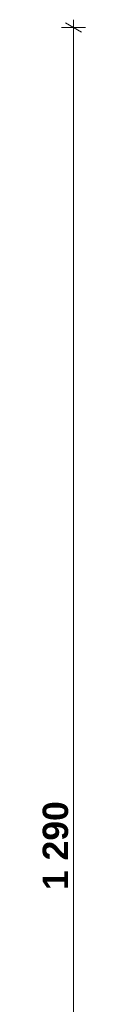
# Model space of a CAD drawing. Extents: x -7314 to 11761, y 144 to 9383.
# Tile 145 of 193: x 5852 to 5886, y 6522 to 7298. Entities that reach past the tile are written whole.
import ezdxf
from ezdxf.xclip import XClip

# ---------------------------------------------------------------- set-up
doc = ezdxf.new("R2010")
doc.units = 0
doc.header["$MEASUREMENT"] = 0
doc.header["$XCLIPFRAME"] = 0
doc.layers.add('FORMA - Arch 04 - Wymiary ogólne', color=7, linetype='Continuous')
doc.styles.add('STYL_AUTOMATYCZNY_9', font='arial.ttf')

# ---------------------------------------------------------------- blocks, each defined once
blk = doc.blocks.new('Rysunek_1_1', base_point=(4185.3, -5972.4))
at = {"layer": 'FORMA - Arch 04 - Wymiary ogólne', "color": 154, "linetype": 'Continuous', "lineweight": 13, "ltscale": 0.025}
for p, q in [((5882.62, 7287.8), (5870.12, 7295.02)), ((5876.37, 7291.41), (5876.37, 7297.52)), ((5885.74, 7291.41), (5866.99, 7291.41)), ((5876.37, 6001.9), (5876.37, 7291.41))]:
    blk.add_line(p, q, dxfattribs=at)
at = {"layer": 'FORMA - Arch 04 - Wymiary ogólne', "color": 154, "linetype": 'Continuous', "lineweight": 13, "insert": (5872.37, 6612.33), "char_height": 20, "width": 68.6384, "attachment_point": 7, "rotation": 90, "style": 'STYL_AUTOMATYCZNY_9'}
blk.add_mtext('\\A1;{\\pql;\\fArial|b1|i0|c238|p0;\\W1.000000;1\xa0290}', dxfattribs=at)

msp = doc.modelspace()

# ---------------------------------------------------------------- block references
at = {"lineweight": 20}
ref = msp.add_blockref('Rysunek_1_1', (4185.29965, -5972.39804), dxfattribs=at)
XClip(ref).set_block_clipping_path([(254.0251470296, 246.5573808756), (9689.7973583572, 9358.9497337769)])

doc.saveas('drawing.dxf')
